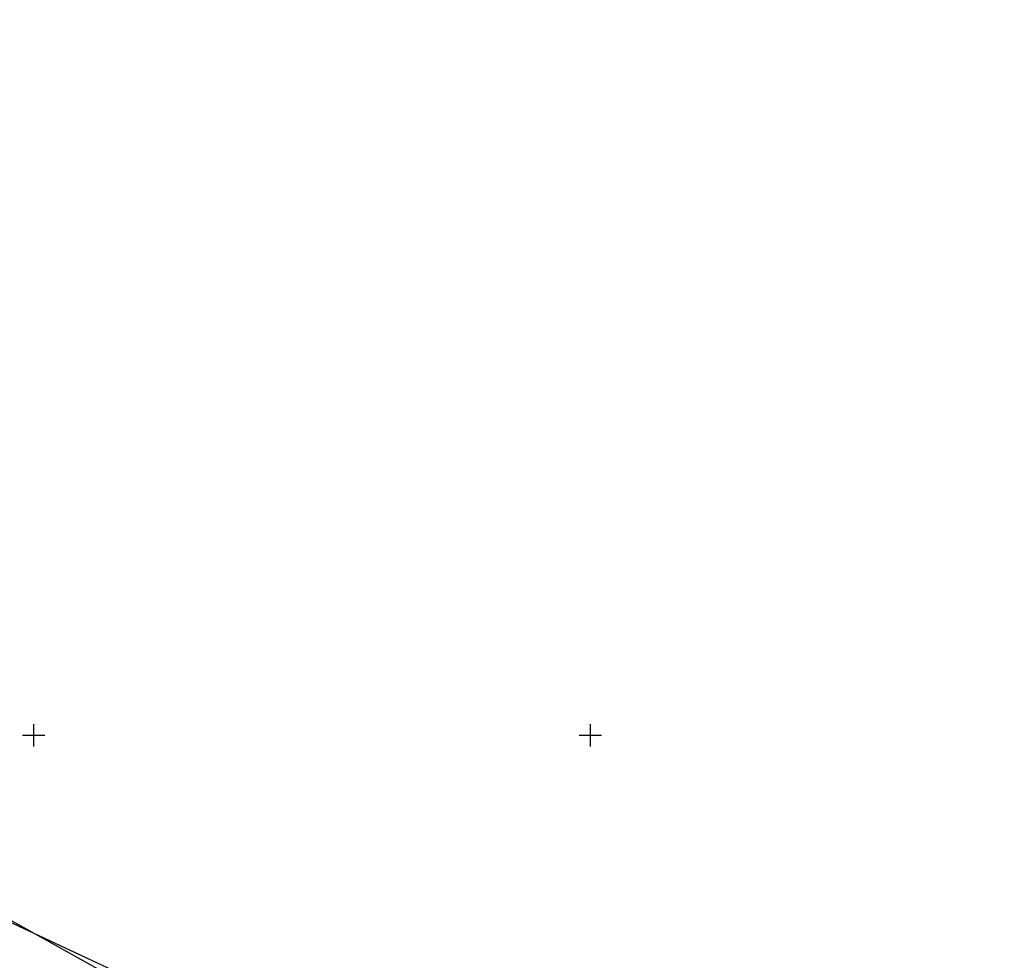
# Model space of a CAD drawing. Header units: metres. Extents: x 484503 to 485015, y 4614871 to 4615264.
# Tile 17 of 17: x 484899 to 484987, y 4615180 to 4615264. Entities that reach past the tile are written whole.
import ezdxf

# ---------------------------------------------------------------- set-up
doc = ezdxf.new("R2010")
doc.units = ezdxf.units.M
doc.linetypes.add('DASHED2', pattern=[0.375, 0.25, -0.125])
doc.linetypes.add('HIDDEN', pattern=[9.525, 6.35, -3.175])
doc.layers.add('koordinatta_bade', color=251, linetype='DASHED2')
doc.layers.add('Robe_qvis', color=7, linetype='Continuous', lineweight=15)
doc.layers.add('Z01_Khazovani_Nageboba', color=7, linetype='Continuous', lineweight=30, true_color=0x00a18b)

# ---------------------------------------------------------------- blocks, each defined once
blk = doc.blocks.new('bade')
at = {"layer": 'koordinatta_bade', "linetype": 'ByBlock'}
for p, q in [((0, -1), (0, 1)), ((-1, 0), (1, 0))]:
    blk.add_line(p, q, dxfattribs=at)

msp = doc.modelspace()

# ---------------------------------------------------------------- linework, layer by layer
at = {"layer": 'Z01_Khazovani_Nageboba', "color": 5, "linetype": 'HIDDEN', "lineweight": -2, "ltscale": 4}
for points in [[(484593.996, 4615264.244), (484626.837, 4615260.595), (484655.02, 4615257.123), (484689.33, 4615249.771), (484732.626, 4615240.376), (484774.493, 4615229.552), (484809.007, 4615221.792), (484843.317, 4615210.559), (484883.55, 4615191.362), (484913.367, 4615174.82), (484938.282, 4615159.911)], [(484987.179, 4615126.106), (484960.919, 4615146.214), (484936.247, 4615161.626), (484908.995, 4615178.03), (484887.1, 4615188.217), (484862.56, 4615199.197)]]:
    msp.add_lwpolyline(points, dxfattribs=at)

# ---------------------------------------------------------------- block references
at = {"layer": 'Robe_qvis'}
for p in [(484900, 4615200), (484950, 4615200)]:
    msp.add_blockref('bade', p, dxfattribs=at)

doc.saveas('drawing.dxf')
